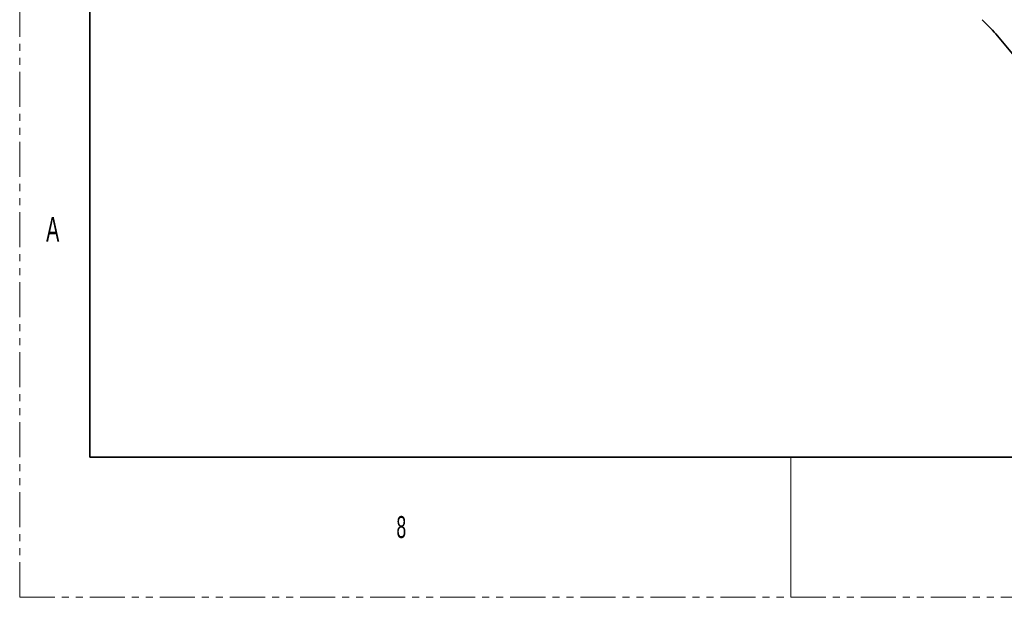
# Model space of a CAD drawing. Header units: millimetres. Extents: x 0 to 1118, y 0 to 864.
# Tile 1 of 172: x 0 to 178, y 0 to 105. Entities that reach past the tile are written whole.
import ezdxf

# ---------------------------------------------------------------- set-up
doc = ezdxf.new("R2010")
doc.units = ezdxf.units.MM
doc.linetypes.add('PHANTOM', pattern=[12.7, 6.35, -1.27, 1.27, -1.27, 1.27, -1.27])
doc.styles.add('SLDTEXTSTYLE1', font='TXT', dxfattribs={"width": 0.6})

msp = doc.modelspace()

# ---------------------------------------------------------------- linework, layer by layer
at = {"color": 7, "linetype": 'PHANTOM', "lineweight": 18}
for q in [(0, 863.6), (1117.6, 0)]:
    msp.add_line((0, 0), q, dxfattribs=at)
at = {"color": 7, "linetype": 'Continuous', "lineweight": 35}
for p, q in [((12.7, 838.2), (12.7, 25.4)), ((12.7, 25.4), (1104.9, 25.4))]:
    msp.add_line(p, q, dxfattribs=at)
at = {"color": 7, "linetype": 'Continuous', "lineweight": 18}
msp.add_line((139.7, 25.4), (139.7, 0), dxfattribs=at)
at = {"color": 7, "linetype": 'Continuous', "lineweight": 35}
msp.add_open_spline([(174.413, 104.712), (175.233, 103.862), (176.937, 102.097), (179.3, 99.266), (181.537, 96.305), (183.556, 93.321), (185.362, 90.363), (186.951, 87.47), (188.154, 85.092), (188.794, 83.665), (189.008, 83.189)], degree=3, knots=[0, 0, 0, 0, 0.13462617, 0.27942911, 0.42166779, 0.56004116, 0.69331794, 0.82032927, 0.93996694, 1, 1, 1, 1], dxfattribs=at)

# ---------------------------------------------------------------- texts
at = {"color": 7, "linetype": 'Continuous', "lineweight": 0, "attachment_point": 1, "style": 'SLDTEXTSTYLE1'}
for s, insert, char_height in [('A', (4.794, 68.948), 4.445), ('8', (68.263, 14.729), 3.969)]:
    msp.add_mtext(s, dxfattribs=dict(at, insert=insert, char_height=char_height))

doc.saveas('drawing.dxf')
